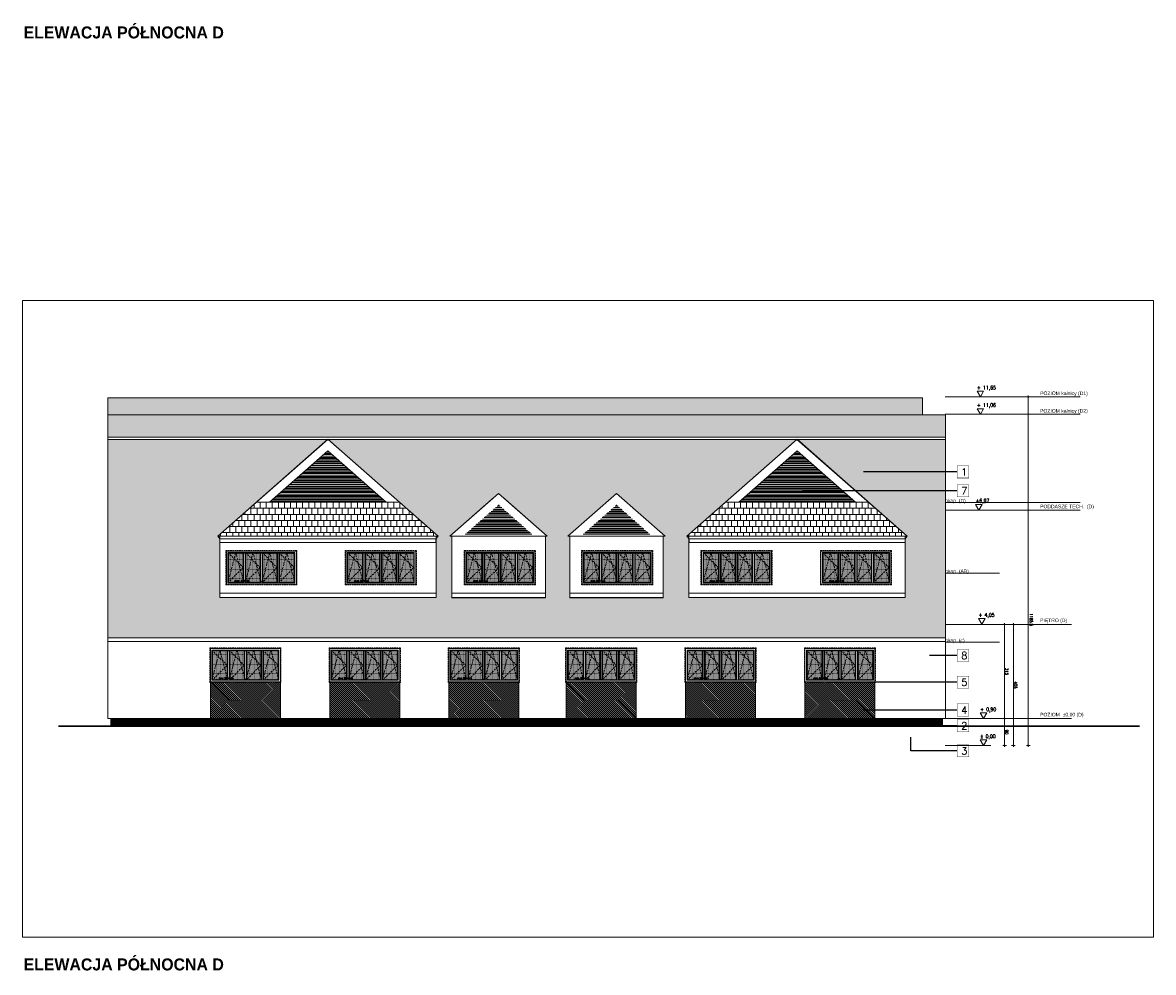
# Model space of a CAD drawing. Header units: millimetres. Extents: x 15214 to 140083, y -437840 to -79279.
# Tile 10 of 64: x 43484 to 47262, y -245013 to -241838. Entities that reach past the tile are written whole.
import ezdxf

# ---------------------------------------------------------------- set-up
doc = ezdxf.new("R2010")
doc.units = ezdxf.units.MM
doc.linetypes.add('CACHE', pattern=[9.525, 6.35, -3.175])
doc.linetypes.add('CARKOVANA', pattern=[7.5, 5, -2.5])
doc.layers.get('0').update_dxf_attribs({"lineweight": 0})
doc.layers.add('! OPISY ELEWACJE', color=253, linetype='Continuous')
for name, color, linetype, lineweight in [('! posadzki', 7, 'Continuous', 0), ('! WIDOK ELEWACJA', 4, 'Continuous', 0), ('!! 0 posadzki winyle 2', 43, 'Continuous', 9), ('0-PODLOGA', 5, 'Continuous', 9), ('0-rzedne-blok', 62, 'Continuous', 13), ('4-tx-opis-grubszy', 142, 'Continuous', 9), ('A_TYNK OBRYS', 252, 'Continuous', 13), ('A_wymiar', 2, 'Continuous', 13), ('Hatch', 4, 'Continuous', 5), ('Istn-okna', 6, 'Continuous', 13), ('Istn-sciany', 3, 'Continuous', 30), ('Opis', 8, 'Continuous', 13)]:
    doc.layers.add(name, color=color, linetype=linetype, lineweight=lineweight)
doc.layers.add('ELEWACJA COKÓŁ', color=9, linetype='Continuous', lineweight=13, true_color=0x808080)
doc.layers.add('ELEWACJA KOLOR', color=7, linetype='Continuous', lineweight=13, true_color=0x6888bb)
doc.styles.add('DEUTSCH', font='SIMPLEX8')
doc.styles.add('SIMPLEX', font='simplex.shx', dxfattribs={"width": 0.77})
doc.styles.add('Stil2', font='arial.ttf')
doc.styles.add('STYLE10', font='arialbd.ttf')
doc.styles.add('TXT', font='simplex.shx')
doc.dimstyles.new('OL PB 100', dxfattribs={"dimscale": 4, "dimtxt": 2.5, "dimasz": 0.1, "dimexe": 10, "dimexo": 10, "dimgap": 0.5, "dimtad": 1, "dimdec": 1, "dimrnd": 0.5, "dimzin": 9, "dimdsep": 46, "dimtxsty": 'SIMPLEX', "dimblk": 'thick_MSz', "dimcen": 0.05, "dimdle": 8, "dimse1": 1, "dimse2": 1, "dimclrd": 256, "dimclre": 256, "dimclrt": 3, "dimadec": 1, "dimazin": 2, "dimtfac": 1, "dimtdec": 1, "dimtix": 1, "dimtofl": 0, "dimtmove": 2, "dimatfit": 3, "dimldrblk": 'thick_MSz', "dimfxl": 10, "dimfxlon": 1, "dimtolj": 1, "dimlwd": -1, "dimlwe": -1, "dimarcsym": 0})
pattern_1 = [(180, (0, -3015.085), (-2e-15, -20.32), []), (270, (0, -3015.085), (10.16, -20.32), [20.32, -20.32])]
pattern_2 = [(315, (0, -3015.085), (3.36759605, 3.36759605), [])]
pattern_3 = [(180, (0, -3015.085), (-2e-15, -12.7), []), (180, (-2e-16, -3016.672), (-2e-15, -12.7), []), (180, (-4e-16, -3018.26), (-2e-15, -12.7), []), (180, (-1e-15, -3023.022), (-2e-15, -12.7), [])]

# ---------------------------------------------------------------- blocks, each defined once
blk = doc.blocks.new('D_kota')
for p, q in [((-8.7, 15), (8.7, 15)), ((0, 0), (-8.7, 15)), ((0, 0), (8.7, 15))]:
    blk.add_line(p, q)
at = {"style": 'DEUTSCH', "width": 0.8}
blk.add_attdef('POZ.ARCH', (-8.7, 19.7), '', height=10, dxfattribs=at)
blk = doc.blocks.new('thick_MSz')
for p, q in [((-10, 0), (10, 0)), ((0, 15), (0, -15))]:
    blk.add_line(p, q)
at = {"const_width": 2, "elevation": 2}
blk.add_lwpolyline([(-7.1, -7.1), (7.1, 7.1)], dxfattribs=at)
blk = doc.blocks.new('*D164')
at = {"layer": 'A_wymiar', "ltscale": 100, "transparency": 16777216}
blk.add_line((-6181.7, 8562.9), (-7346.5, 8562.9), dxfattribs=at)
at = {"layer": 'DEFPOINTS', "color": 0, "ltscale": 100, "transparency": 16777216}
for p in [(-7346.9, 8745.8), (-6181.3, 8600.1), (-7346.9, 8562.9)]:
    blk.add_point(p, dxfattribs=at)
at = {"layer": 'A_wymiar', "ltscale": 100, "transparency": 16777216, "xscale": 0.4, "yscale": 0.4, "zscale": 0.4}
for p, rotation in [((-7346.9, 8562.9), 180.0000000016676), ((-6181.3, 8562.9), 1.667526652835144e-09)]:
    blk.add_blockref('thick_MSz', p, dxfattribs=dict(at, rotation=rotation))
at = {"layer": 'A_wymiar', "color": 3, "ltscale": 100, "transparency": 16777216, "insert": (-6926.2, 8552.9), "char_height": 10, "attachment_point": 5, "rotation": 180, "style": 'SIMPLEX'}
blk.add_mtext('\\A1;1165.5', dxfattribs=at)
blk = doc.blocks.new('*D165')
at = {"layer": 'A_wymiar', "ltscale": 100, "transparency": 16777216}
blk.add_line((-7346.5, 8642), (-7257.3, 8642), dxfattribs=at)
at = {"layer": 'DEFPOINTS', "color": 0, "ltscale": 100, "transparency": 16777216}
for p in [(-7346.9, 8703.8), (-7256.9, 8703.8), (-7256.9, 8642)]:
    blk.add_point(p, dxfattribs=at)
at = {"layer": 'A_wymiar', "ltscale": 100, "transparency": 16777216, "xscale": 0.4, "yscale": 0.4, "zscale": 0.4}
for p, rotation in [((-7346.9, 8642), 180.0000000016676), ((-7256.9, 8642), 1.667526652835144e-09)]:
    blk.add_blockref('thick_MSz', p, dxfattribs=dict(at, rotation=rotation))
at = {"layer": 'A_wymiar', "color": 3, "ltscale": 100, "transparency": 16777216, "insert": (-7301.9, 8635), "char_height": 10, "attachment_point": 5, "rotation": 180, "style": 'SIMPLEX'}
blk.add_mtext('\\A1;90', dxfattribs=at)
blk = doc.blocks.new('*D166')
at = {"layer": 'A_wymiar', "ltscale": 100, "transparency": 16777216}
blk.add_line((-7346.5, 8612.5), (-6942.3, 8612.5), dxfattribs=at)
at = {"layer": 'DEFPOINTS', "color": 0, "ltscale": 100, "transparency": 16777216}
for p in [(-7346.9, 8703.8), (-6941.9, 8703.8), (-6941.9, 8612.5)]:
    blk.add_point(p, dxfattribs=at)
at = {"layer": 'A_wymiar', "ltscale": 100, "transparency": 16777216, "xscale": 0.4, "yscale": 0.4, "zscale": 0.4}
for p, rotation in [((-7346.9, 8612.5), 180.0000000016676), ((-6941.9, 8612.5), 1.667526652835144e-09)]:
    blk.add_blockref('thick_MSz', p, dxfattribs=dict(at, rotation=rotation))
at = {"layer": 'A_wymiar', "color": 3, "ltscale": 100, "transparency": 16777216, "insert": (-7144.4, 8605.5), "char_height": 10, "attachment_point": 5, "rotation": 180, "style": 'SIMPLEX'}
blk.add_mtext('\\A1;405', dxfattribs=at)
blk = doc.blocks.new('*D167')
at = {"layer": 'A_wymiar', "ltscale": 100, "transparency": 16777216}
blk.add_line((-7256.5, 8642), (-6942.3, 8642), dxfattribs=at)
at = {"layer": 'DEFPOINTS', "color": 0, "ltscale": 100, "transparency": 16777216}
for p in [(-7256.9, 8703.8), (-6941.9, 8703.8), (-6941.9, 8642)]:
    blk.add_point(p, dxfattribs=at)
at = {"layer": 'A_wymiar', "ltscale": 100, "transparency": 16777216, "xscale": 0.4, "yscale": 0.4, "zscale": 0.4, "rotation": 180}
blk.add_blockref('thick_MSz', (-7256.9, 8642), dxfattribs=at)
at = {"layer": 'A_wymiar', "ltscale": 100, "transparency": 16777216, "xscale": 0.4, "yscale": 0.4, "zscale": 0.4}
blk.add_blockref('thick_MSz', (-6941.9, 8642), dxfattribs=at)
at = {"layer": 'A_wymiar', "color": 3, "ltscale": 100, "transparency": 16777216, "insert": (-7099.4, 8635), "char_height": 10, "attachment_point": 5, "rotation": 180, "style": 'SIMPLEX'}
blk.add_mtext('\\A1;315', dxfattribs=at)
blk = doc.blocks.new('OKNO 238 X 115')
at = {"layer": 'Hatch', "true_color": 0x575757}
h = blk.add_hatch(dxfattribs=at)
h.set_pattern_fill('DOTS', color=251, angle=180)
h.set_pattern_definition([(180, (59136.3052, -192624.9467), (-0.79375, -1.5875), [0, -1.5875])])
h.paths.add_polyline_path([(49495, -204008.1), (49445.5, -204008.1), (49445.5, -203911.1), (49495, -203911.1)])
h = blk.add_hatch(dxfattribs=at)
h.set_pattern_fill('DOTS', color=251, angle=180)
h.set_pattern_definition([(180, (59194.8052, -192624.9467), (-0.79375, -1.5875), [0, -1.5875])])
h.paths.add_polyline_path([(49553.5, -204008.1), (49504, -204008.1), (49504, -203911.1), (49553.5, -203911.1)])
h = blk.add_hatch(dxfattribs=at)
h.set_pattern_fill('DOTS', color=251, angle=180)
h.set_pattern_definition([(180, (59250.8052, -192624.9467), (-0.79375, -1.5875), [0, -1.5875])])
h.paths.add_polyline_path([(49609.5, -204008.1), (49560, -204008.1), (49560, -203911.1), (49609.5, -203911.1)])
h = blk.add_hatch(dxfattribs=at)
h.set_pattern_fill('DOTS', color=251, angle=180)
h.set_pattern_definition([(180, (59306.8052, -192624.9467), (-0.79375, -1.5875), [0, -1.5875])])
h.paths.add_polyline_path([(49665.5, -204008.1), (49616, -204008.1), (49616, -203911.1), (49665.5, -203911.1)])
at = {"layer": 'Hatch', "color": 251, "linetype": 'CACHE', "true_color": 0x575757}
for points in [[(49497, -203909.1), (49470.2, -204010.1), (49443.5, -203909.1)], [(49497, -204010.1), (49445.5, -203959.6), (49497, -203909.1)], [(49553, -203909.1), (49527.5, -204010.1), (49502, -203909.1)], [(49553, -204010.1), (49504, -203959.6), (49553, -203909.1)], [(49609, -203909.1), (49583.5, -204010.1), (49555.5, -203909.1)], [(49609, -204010.1), (49560, -203959.6), (49609, -203909.1)], [(49667.5, -203909.1), (49640.7, -204010.1), (49614, -203909.1)], [(49667.5, -204010.1), (49616, -203959.6), (49667.5, -203909.1)]]:
    blk.add_lwpolyline(points, dxfattribs=at)
at = {"layer": 'Istn-okna', "linetype": 'CARKOVANA', "lineweight": 5}
blk.add_lwpolyline([(49674.5, -204017.1), (49436.5, -204017.1), (49436.5, -203902.1), (49674.5, -203902.1)], close=True, dxfattribs=at)
at = {"layer": 'Istn-okna'}
for points in [[(49672.5, -204015.1), (49438.5, -204015.1), (49438.5, -203904.1), (49672.5, -203904.1)], [(49667.5, -204010.1), (49443.5, -204010.1), (49443.5, -203909.1), (49667.5, -203909.1)]]:
    blk.add_lwpolyline(points, close=True, dxfattribs=at)
for points in [[(49495, -204008.1), (49445.5, -204008.1), (49445.5, -203911.1), (49495, -203911.1)], [(49495, -203911.1), (49495, -204008.1)], [(49497, -203909.1), (49497, -204010.1)], [(49502, -203909.1), (49502, -204010.1)], [(49504, -203911.1), (49551, -203911.1)], [(49504, -203911.1), (49504, -204008.1)], [(49551, -203911.1), (49551, -204008.1)], [(49553, -203909.1), (49553, -204010.1)], [(49558, -203909.1), (49558, -204010.1)], [(49560, -203911.1), (49607, -203911.1)], [(49560, -203911.1), (49560, -204008.1)], [(49607, -203911.1), (49607, -204008.1)], [(49609, -203909.1), (49609, -204010.1)], [(49614, -203909.1), (49614, -204010.1)], [(49616, -203911.1), (49665.5, -203911.1), (49665.5, -204008.1), (49616, -204008.1)], [(49616, -203911.1), (49616, -204008.1)], [(49502, -204008.1), (49497, -204008.1)], [(49551, -204008.1), (49504, -204008.1)], [(49558, -204008.1), (49553, -204008.1)], [(49607, -204008.1), (49560, -204008.1)], [(49614, -204008.1), (49609, -204008.1)]]:
    blk.add_lwpolyline(points, dxfattribs=at)
at = {"insert": (49644.4, -203918.5), "char_height": 5, "attachment_point": 1, "rotation": 180, "style": 'TXT'}
blk.add_mtext_dynamic_manual_height_columns('okno 238x115', width=52.63, gutter_width=75, heights=[0], dxfattribs=at)
blk = doc.blocks.new('BLOK POZIOMY SALA GIMNASTYCZNA')
at = {"layer": '0-PODLOGA'}
for p, q in [((-7346.85, 8688.11), (-7346.85, 8840.75)), ((-7256.85, 8688.11), (-7256.85, 8840.75)), ((-7001.2, 8659.32), (-7001.2, 8840.75)), ((-6941.85, 8688.11), (-6941.85, 8840.75)), ((-6770.44, 8659.32), (-6770.44, 8840.75)), ((-6559.85, 8659.32), (-6559.85, 8840.75)), ((-6534.48, 8659.32), (-6534.48, 8840.75)), ((-6239.9, 8659.32), (-6239.9, 8840.75)), ((-6181.29, 8659.32), (-6181.29, 8840.75)), ((-7256.85, 8418.36), (-7256.85, 8688.11)), ((-6941.85, 8418.36), (-6941.85, 8688.11)), ((-6559.85, 8389.56), (-6559.85, 8659.32)), ((-6534.48, 8389.56), (-6534.48, 8659.32)), ((-6239.9, 8389.56), (-6239.9, 8659.32)), ((-6181.29, 8389.56), (-6181.29, 8659.32))]:
    blk.add_line(p, q, dxfattribs=at)
at = {"layer": '0-rzedne-blok'}
for p, xscale, yscale, zscale, rotation, values in [((-6941.38, 8718.1), 1.250000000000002, 1.250000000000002, 1.250000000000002, 269.9999999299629, {'POZ.ARCH': '+ 4,05'}), ((-6559.85, 8727.86), 1.250000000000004, 1.250000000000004, 1.250000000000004, 270, {'POZ.ARCH': '+6,97'}), ((-6239.9, 8723.05), 1.250000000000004, 1.250000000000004, 1.250000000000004, 270, {'POZ.ARCH': '+ 11,06'}), ((-6181.29, 8723.05), 1.250000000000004, 1.250000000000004, 1.250000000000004, 270, {'POZ.ARCH': '+ 11,65'}), ((-7346.85, 8712.69), 1.250000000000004, 1.250000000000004, 1.250000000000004, 270, {'POZ.ARCH': '%%p 0,00  '}), ((-7256.85, 8712.69), 1.250000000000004, 1.250000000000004, 1.250000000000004, 270, {'POZ.ARCH': '+ 0,90  '})]:
    blk.add_blockref('D_kota', p, dxfattribs=dict(at, xscale=xscale, yscale=yscale, zscale=zscale, rotation=rotation)).add_auto_attribs(values)
at = {"layer": '4-tx-opis-grubszy', "style": 'Stil2'}
for s, p in [('okap  (c)', (-7001.2, 8840.75)), ('okap  (AB)', (-6770.44, 8840.75)), ('okap  (D)', (-6534.48, 8840.75)), ('POZIOM  %%P0,00 (D)', (-7249.52, 8523.33, -0.04)), ('PIĘTRO (D)', (-6934.52, 8523.33, -0.04)), ('PODDASZE TECH.  (D)', (-6553.88, 8523.33, -0.04)), ('POZIOM kalnicy (D2)', (-6234.21, 8523.33, -0.04)), ('POZIOM kalnicy (D1)', (-6175.6, 8523.33, -0.04))]:
    blk.add_text(s, height=12, rotation=270, dxfattribs=at).set_placement(p)
at = {"layer": 'A_wymiar', "ltscale": 100}
dim = blk.add_linear_dim(base=(-7346.85, 8562.88), p1=(-6181.29, 8600.13), p2=(-7346.85, 8745.76), angle=0, dimstyle='OL PB 100', dxfattribs=at)
dim.commit()
dim.dimension.update_dxf_attribs({"geometry": '*D164', "text_midpoint": (-6926.25, 8552.88), "dimtype": 128})
for base, p2, picture, middle in [((-7256.85, 8641.97), (-7256.85, 8703.84), '*D165', (-7301.85, 8634.97)), ((-6941.85, 8612.47), (-6941.85, 8703.84), '*D166', (-7144.35, 8605.47))]:
    dim = blk.add_linear_dim(base=base, p1=(-7346.85, 8703.84), p2=p2, angle=0, dimstyle='OL PB 100', dxfattribs=at)
    dim.commit()
    dim.dimension.update_dxf_attribs({"geometry": picture, "text_midpoint": middle})
dim = blk.add_linear_dim(base=(-6941.85, 8641.97), p1=(-7256.85, 8703.84), p2=(-6941.85, 8703.84), dimstyle='OL PB 100', dxfattribs=at)
dim.commit()
dim.dimension.update_dxf_attribs({"geometry": '*D167', "text_midpoint": (-7099.35, 8634.97)})

msp = doc.modelspace()

# ---------------------------------------------------------------- hatches: boundary and pattern name
at = {"layer": '!! 0 posadzki winyle 2', "true_color": 0xa4aeb2}
h = msp.add_hatch(dxfattribs=at)
h.set_pattern_fill('PLASTI', color=253, scale=2, angle=180)
h.set_pattern_definition([(180, (-1568, -6030.17), (-2e-15, -12.7), []), (180, (-1568, -6031.757), (-2e-15, -12.7), []), (180, (-1568, -6033.345), (-2e-15, -12.7), []), (180, (-1568, -6038.107), (-2e-15, -12.7), [])])
h.paths.add_polyline_path([(44503.98163, -243269.47237), (44308.92391, -243441.12316), (44699.03934, -243441.12316)])
h = msp.add_hatch(dxfattribs=at)
h.set_pattern_fill('PLASTI', color=253, scale=2, angle=180)
h.set_pattern_definition([(180, (0, -6030.17), (-2e-15, -12.7), []), (180, (-2e-16, -6031.757), (-2e-15, -12.7), []), (180, (-4e-16, -6033.345), (-2e-15, -12.7), []), (180, (-1e-15, -6038.107), (-2e-15, -12.7), [])])
h.paths.add_polyline_path([(46071.98163, -243269.47237), (45876.92391, -243441.12316), (46267.03934, -243441.12316)])
h = msp.add_hatch(dxfattribs=at)
h.set_pattern_fill('PLASTI', color=253, scale=2, angle=180)
h.set_pattern_definition(pattern_3)
h.paths.add_polyline_path([(45074.48163, -243450.31237), (44961.44659, -243549.7832), (45187.51666, -243549.7832)])
h = msp.add_hatch(dxfattribs=at)
h.set_pattern_fill('PLASTI', color=253, scale=2, angle=180)
h.set_pattern_definition(pattern_3)
h.paths.add_polyline_path([(45468.48163, -243450.31237), (45355.44659, -243549.7832), (45581.51666, -243549.7832)])
at = {"layer": 'ELEWACJA COKÓŁ'}
h = msp.add_hatch(dxfattribs=at)
h.set_pattern_fill('ANSI31', color=256, angle=180)
h.set_pattern_definition([(225, (95735.2226, -447942.5427), (2.24506403, -2.24506403), [])])
h.paths.add_polyline_path([(43778.51113, -244189.43531), (46557.51113, -244189.43531), (46557.51113, -244164.43531), (43778.51113, -244164.43531)])
at = {"layer": 'ELEWACJA KOLOR', "true_color": 0x315442}
h = msp.add_hatch(dxfattribs=at)
h.set_pattern_fill('ANSI31', color=129, scale=1.5, angle=-90)
h.set_pattern_definition(pattern_2)
h.paths.add_polyline_path([(44111.01113, -244041.43531), (44345.01113, -244041.43531), (44345.01113, -244164.43531), (44111.01113, -244164.43531)])
h = msp.add_hatch(dxfattribs=at)
h.set_pattern_fill('ANSI31', color=129, scale=1.5, angle=-90)
h.set_pattern_definition(pattern_2)
h.paths.add_polyline_path([(44510.01113, -244041.43531), (44744.01113, -244041.43531), (44744.01113, -244164.43531), (44510.01113, -244164.43531)])
h = msp.add_hatch(dxfattribs=at)
h.set_pattern_fill('ANSI31', color=129, scale=1.5, angle=-90)
h.set_pattern_definition(pattern_2)
h.paths.add_polyline_path([(44907.97217, -244041.43531), (45141.97217, -244041.43531), (45141.97217, -244164.43531), (44907.97217, -244164.43531)])
h = msp.add_hatch(dxfattribs=at)
h.set_pattern_fill('ANSI31', color=129, scale=1.5, angle=-90)
h.set_pattern_definition(pattern_2)
h.paths.add_polyline_path([(45300.01113, -244041.43531), (45534.01113, -244041.43531), (45534.01113, -244164.43531), (45300.01113, -244164.43531)])
h = msp.add_hatch(dxfattribs=at)
h.set_pattern_fill('ANSI31', color=129, scale=1.5, angle=-90)
h.set_pattern_definition(pattern_2)
h.paths.add_polyline_path([(45698.91212, -244041.43531), (45932.91212, -244041.43531), (45932.91212, -244164.43531), (45698.91212, -244164.43531)])
h = msp.add_hatch(dxfattribs=at)
h.set_pattern_fill('ANSI31', color=129, scale=1.5, angle=-90)
h.set_pattern_definition(pattern_2)
h.paths.add_polyline_path([(46098.01113, -244041.43531), (46332.01113, -244041.43531), (46332.01113, -244164.43531), (46098.01113, -244164.43531)])
at = {"layer": 'Hatch', "true_color": 0x990000}
h = msp.add_hatch(dxfattribs=at)
h.set_pattern_fill('AR-B88', color=14, scale=0.1, angle=180)
h.set_pattern_definition(pattern_1)
h.paths.add_polyline_path([(43768.51113, -243091.87451), (46490.51113, -243091.87451), (46490.51113, -243149.48358), (43768.51113, -243149.48358)])
h = msp.add_hatch(dxfattribs=at)
h.set_pattern_fill('AR-B88', color=14, scale=0.1, angle=180)
h.set_pattern_definition(pattern_1)
h.paths.add_polyline_path([(46567.51113, -243223.26122), (43768.51113, -243223.26122), (43768.51113, -243149.48358), (46567.51113, -243149.48358)])
h = msp.add_hatch(dxfattribs=at)
h.set_pattern_fill('AR-B88', color=14, scale=0.1, angle=180)
h.set_pattern_definition(pattern_1)
h.paths.add_polyline_path([(46567.51113, -243231.54454), (46071.18381, -243231.54454), (46440.09611, -243554.7832), (46433.48163, -243554.7832), (46433.48163, -243760.08741), (45710.48163, -243760.08741), (45710.48163, -243554.7832), (45703.86714, -243554.7832), (46071.18381, -243231.54454), (44504.77944, -243231.54454), (44872.09611, -243554.7832), (44865.48163, -243554.7832), (44865.48163, -243760.08741), (44142.48163, -243760.08741), (44142.48163, -243554.7832), (44135.86714, -243554.7832), (44503.18381, -243231.54454), (43768.51113, -243231.54454), (43768.51113, -243894.43531), (46567.51113, -243894.43531)])
h.paths.add_polyline_path([(45624.48163, -243554.7832), (45624.48163, -243761.2649), (45312.48163, -243761.2649), (45312.48163, -243554.7832), (45305.86714, -243554.7832), (45468.48163, -243411.68246), (45631.09611, -243554.7832)], flags=16)
h.paths.add_polyline_path([(45230.48163, -243554.7832), (45230.48163, -243761.2649), (44918.48163, -243761.2649), (44918.48163, -243554.7832), (44911.86714, -243554.7832), (45074.48163, -243411.68246), (45237.09611, -243554.7832)], flags=16)
h = msp.add_hatch(dxfattribs=at)
h.set_pattern_fill('AR-B88', color=14, scale=0.1, angle=180)
h.set_pattern_definition(pattern_1)
h.paths.add_polyline_path([(44135.86714, -243554.7832), (44471.31603, -243554.7832), (44872.09611, -243554.7832), (44742.3759, -243441.12316), (44265.02628, -243441.12316)])
h = msp.add_hatch(dxfattribs=at)
h.set_pattern_fill('AR-B88', color=14, scale=0.1, angle=180)
h.set_pattern_definition(pattern_1)
h.paths.add_polyline_path([(45703.86714, -243554.7832), (46039.31603, -243554.7832), (46440.09611, -243554.7832), (46310.3759, -243441.12316), (45833.02628, -243441.12316)])

# ---------------------------------------------------------------- linework, layer by layer
at = {"layer": '! OPISY ELEWACJE'}
for points in [[(46606.30936, -243339.9811), (46293.37363, -243339.9811)], [(46606.30936, -243402.9133), (46089.70127, -243402.9133)], [(46606.30936, -243953.29244), (46513.7998, -243953.29244)], [(46606.30936, -244042.88907), (46299.49513, -244042.88907)], [(46606.30936, -244135.88848), (46293.37363, -244135.88848)], [(46606.30936, -244188.19144), (46362.69814, -244188.19144)], [(46606.30936, -244272.29462), (46451.85721, -244272.29462), (46451.85721, -244227.06011)]]:
    msp.add_lwpolyline(points, dxfattribs=at)
at = {"layer": '! OPISY ELEWACJE', "const_width": 1.2}
for points in [[(46606.30936, -243360.2535), (46606.30936, -243319.70871), (46646.02371, -243319.70871), (46646.02371, -243360.2535)], [(46606.30936, -243360.2535), (46606.30936, -243319.70871), (46646.02371, -243319.70871), (46646.02371, -243360.2535)], [(46606.30936, -243423.1857), (46606.30936, -243382.64091), (46646.02371, -243382.64091), (46646.02371, -243423.1857)], [(46606.30936, -243423.1857), (46606.30936, -243382.64091), (46646.02371, -243382.64091), (46646.02371, -243423.1857)], [(46606.30936, -243973.56483), (46606.30936, -243933.02004), (46646.02371, -243933.02004), (46646.02371, -243973.56483)], [(46606.30936, -243973.56483), (46606.30936, -243933.02004), (46646.02371, -243933.02004), (46646.02371, -243973.56483)], [(46606.30936, -244063.16146), (46606.30936, -244022.61668), (46646.02371, -244022.61668), (46646.02371, -244063.16146)], [(46606.30936, -244063.16146), (46606.30936, -244022.61668), (46646.02371, -244022.61668), (46646.02371, -244063.16146)], [(46606.30936, -244156.16087), (46606.30936, -244115.61608), (46646.02371, -244115.61608), (46646.02371, -244156.16087)], [(46606.30936, -244156.16087), (46606.30936, -244115.61608), (46646.02371, -244115.61608), (46646.02371, -244156.16087)], [(46606.30936, -244208.46383), (46606.30936, -244167.91904), (46646.02371, -244167.91904), (46646.02371, -244208.46383)], [(46606.30936, -244208.46383), (46606.30936, -244167.91904), (46646.02371, -244167.91904), (46646.02371, -244208.46383)], [(46606.30936, -244292.56701), (46606.30936, -244252.02222), (46646.02371, -244252.02222), (46646.02371, -244292.56701)], [(46606.30936, -244292.56701), (46606.30936, -244252.02222), (46646.02371, -244252.02222), (46646.02371, -244292.56701)]]:
    msp.add_lwpolyline(points, close=True, dxfattribs=at)
at = {"layer": '! posadzki'}
for points in [[(47262.43046, -244894.96467), (43483.67898, -244894.96467), (43483.67898, -242766.79504), (47262.43046, -242766.79504)], [(43768.51113, -243091.87451), (46490.51113, -243091.87451), (46490.51113, -243149.48358), (43768.51113, -243149.48358)], [(46567.51113, -243223.26122), (43768.51113, -243223.26122), (43768.51113, -243149.48358), (46567.51113, -243149.48358)], [(46567.51113, -243231.54454), (46071.18381, -243231.54454), (46440.09611, -243554.7832), (46433.48163, -243554.7832), (46433.48163, -243760.08741), (45710.48163, -243760.08741), (45710.48163, -243554.7832), (45703.86714, -243554.7832), (46071.18381, -243231.54454), (44504.77944, -243231.54454), (44872.09611, -243554.7832), (44865.48163, -243554.7832), (44865.48163, -243760.08741), (44142.48163, -243760.08741), (44142.48163, -243554.7832), (44135.86714, -243554.7832), (44503.18381, -243231.54454), (43768.51113, -243231.54454), (43768.51113, -243894.43531), (46567.51113, -243894.43531)], [(45230.48163, -243554.7832), (45230.48163, -243761.2649), (44918.48163, -243761.2649), (44918.48163, -243554.7832), (44911.86714, -243554.7832), (45074.48163, -243411.68246), (45237.09611, -243554.7832)], [(45624.48163, -243554.7832), (45624.48163, -243761.2649), (45312.48163, -243761.2649), (45312.48163, -243554.7832), (45305.86714, -243554.7832), (45468.48163, -243411.68246), (45631.09611, -243554.7832)]]:
    msp.add_lwpolyline(points, close=True, dxfattribs=at)
for points in [[(44499.2242, -243481.8362), (44499.2242, -243481.8362)], [(46067.2242, -243481.8362), (46067.2242, -243481.8362)]]:
    msp.add_lwpolyline(points, dxfattribs=at)
at = {"layer": '! WIDOK ELEWACJA'}
for points in [[(43768.51113, -244164.43531), (43768.51113, -243091.87451)], [(43768.51113, -243091.87451), (46490.51113, -243091.87451)], [(46490.51113, -243149.48358), (46490.51113, -243091.87451)], [(43768.51113, -243149.48358), (46567.51113, -243149.48358)], [(46567.51113, -244164.43531), (46567.51113, -243149.48358)], [(43768.51113, -243223.26122), (46567.51113, -243223.26122)], [(43768.51113, -243231.54454), (46567.51113, -243231.54454)], [(44135.86714, -243554.7832), (44503.98163, -243230.84246)], [(44135.86714, -243554.7832), (44503.98163, -243230.84246)], [(44872.09611, -243554.7832), (44503.98163, -243230.84246), (44135.86714, -243554.7832)], [(44872.09611, -243554.7832), (44503.98163, -243230.84246)], [(44872.09611, -243554.7832), (44503.98163, -243230.84246)], [(45703.86714, -243554.7832), (46071.98163, -243230.84246)], [(46440.09611, -243554.7832), (46071.98163, -243230.84246), (45703.86714, -243554.7832)], [(46440.09611, -243554.7832), (46071.98163, -243230.84246)], [(44699.03934, -243441.12316), (44503.98163, -243269.47237), (44308.92391, -243441.12316)], [(44699.03934, -243441.12316), (44503.98163, -243269.47237), (44308.92391, -243441.12316)], [(46267.03934, -243441.12316), (46071.98163, -243269.47237), (45876.92391, -243441.12316)], [(44911.86714, -243554.7832), (45059.98163, -243424.44246)], [(45237.09611, -243554.7832), (45088.98163, -243424.44246)], [(45305.86714, -243554.7832), (45468.48163, -243411.68246)], [(45631.09611, -243554.7832), (45468.48163, -243411.68246)], [(44742.93697, -243441.12316), (44265.02628, -243441.12316)], [(44742.93697, -243441.12316), (44265.02628, -243441.12316)], [(46310.93697, -243441.12316), (45833.02628, -243441.12316)], [(44872.09611, -243554.7832), (44135.86714, -243554.7832)], [(44135.86714, -243554.7832), (44143.07408, -243563.42701), (44143.07408, -243575.41561), (44864.88917, -243575.41561)], [(44135.86714, -243554.7832), (44471.31603, -243554.7832)], [(44142.48163, -243760.08741), (44142.48163, -243554.7832)], [(44142.48163, -243554.7832), (44865.48163, -243554.7832)], [(44142.48163, -243554.7832), (44865.48163, -243554.7832)], [(44143.07408, -243563.42701), (44864.88917, -243563.42701)], [(44872.09611, -243554.7832), (44864.88917, -243563.42701), (44864.88917, -243575.41561), (44533.13615, -243575.41561)], [(44865.48163, -243760.08741), (44865.48163, -243554.7832)], [(44918.48163, -243760.08741), (44918.48163, -243554.7832)], [(44918.48163, -243554.7832), (45230.48163, -243554.7832)], [(45230.48163, -243760.08741), (45230.48163, -243554.7832)], [(45312.48163, -243760.08741), (45312.48163, -243554.7832)], [(45312.48163, -243554.7832), (45624.48163, -243554.7832)], [(45624.48163, -243760.08741), (45624.48163, -243554.7832)], [(46440.09611, -243554.7832), (45703.86714, -243554.7832)], [(45703.86714, -243554.7832), (45711.07408, -243563.42701), (45711.07408, -243575.41561), (46432.88917, -243575.41561)], [(45703.86714, -243554.7832), (46039.31603, -243554.7832)], [(45710.48163, -243760.08741), (45710.48163, -243554.7832)], [(45710.48163, -243554.7832), (46433.48163, -243554.7832)], [(45711.07408, -243563.42701), (46432.88917, -243563.42701)], [(46440.09611, -243554.7832), (46432.88917, -243563.42701), (46432.88917, -243575.41561), (46101.13615, -243575.41561)], [(46433.48163, -243760.08741), (46433.48163, -243554.7832)], [(44142.48163, -243745.08741), (44865.48163, -243745.08741)], [(44142.48163, -243760.08741), (44865.48163, -243760.08741)], [(44918.48163, -243745.08741), (45230.48163, -243745.08741)], [(44918.48163, -243760.08741), (45230.48163, -243760.08741)], [(45312.48163, -243745.08741), (45624.48163, -243745.08741)], [(45312.48163, -243760.08741), (45624.48163, -243760.08741)], [(45710.48163, -243745.08741), (46433.48163, -243745.08741)], [(45710.48163, -243760.08741), (46433.48163, -243760.08741)], [(43768.51113, -243894.43531), (46567.51113, -243894.43531)], [(43768.51113, -243906.43531), (46567.51113, -243906.43531)], [(46567.51113, -244164.43531), (43768.51113, -244164.43531)], [(43778.51113, -244164.43531), (43778.51113, -244189.43531)], [(46557.51113, -244164.43531), (46557.51113, -244189.43531)]]:
    msp.add_lwpolyline(points, dxfattribs=at)
at = {"layer": 'A_TYNK OBRYS'}
for points in [[(44111.01113, -244041.43531), (44345.01113, -244041.43531), (44345.01113, -244164.43531), (44111.01113, -244164.43531)], [(44510.01113, -244041.43531), (44744.01113, -244041.43531), (44744.01113, -244164.43531), (44510.01113, -244164.43531)], [(44907.97217, -244041.43531), (45141.97217, -244041.43531), (45141.97217, -244164.43531), (44907.97217, -244164.43531)], [(45300.01113, -244041.43531), (45534.01113, -244041.43531), (45534.01113, -244164.43531), (45300.01113, -244164.43531)], [(45698.91212, -244041.43531), (45932.91212, -244041.43531), (45932.91212, -244164.43531), (45698.91212, -244164.43531)], [(46098.01113, -244041.43531), (46332.01113, -244041.43531), (46332.01113, -244164.43531), (46098.01113, -244164.43531)]]:
    msp.add_lwpolyline(points, close=True, dxfattribs=at)
at = {"layer": 'Istn-sciany'}
msp.add_lwpolyline([(47216.21272, -244189.43531), (43603.16643, -244189.43531)], dxfattribs=at)

# ---------------------------------------------------------------- block references
at = {"layer": '! posadzki'}
for name, p, rotation in [('BLOK POZIOMY SALA GIMNASTYCZNA', (55407.22666, -236907.5811), 89.99999999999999), ('OKNO 238 X 115', (93837.0067, -447619.51518), 180), ('OKNO 238 X 115', (94236.0067, -447619.51518), 180), ('OKNO 238 X 115', (94633.96774, -447619.51518), 180), ('OKNO 238 X 115', (95026.0067, -447619.51518), 180), ('OKNO 238 X 115', (95425.0067, -447619.51518), 180), ('OKNO 238 X 115', (95824.0067, -447619.51518), 180), ('OKNO 238 X 115', (93783.5067, -447945.51518), 180), ('OKNO 238 X 115', (94182.5067, -447945.51518), 180), ('OKNO 238 X 115', (94580.46774, -447945.51518), 180), ('OKNO 238 X 115', (94972.5067, -447945.51518), 180), ('OKNO 238 X 115', (95371.5067, -447945.51518), 180), ('OKNO 238 X 115', (95770.5067, -447945.51518), 180)]:
    msp.add_blockref(name, p, dxfattribs=dict(at, rotation=rotation))

# ---------------------------------------------------------------- texts
at = {"layer": '! OPISY ELEWACJE', "char_height": 24, "attachment_point": 1, "style": 'TXT'}
for s, insert in [('1', (46620.01128, -243328.37734)), ('7', (46620.01128, -243391.30954)), ('8', (46620.01128, -243941.68867)), ('5', (46620.01128, -244031.2853)), ('4', (46620.01128, -244124.28471)), ('2', (46620.01128, -244176.58767)), ('3', (46620.01128, -244260.69085))]:
    msp.add_mtext_dynamic_manual_height_columns(s, width=40.5447886, gutter_width=90, heights=[0], dxfattribs=dict(at, insert=insert))
at = {"layer": 'Opis', "style": 'STYLE10', "width": 0.95}
for p in [(43486.78656, -241891.11338), (43486.78656, -245006.19815)]:
    msp.add_text('ELEWACJA PÓŁNOCNA D', height=40, dxfattribs=at).set_placement(p)

doc.saveas('drawing.dxf')
